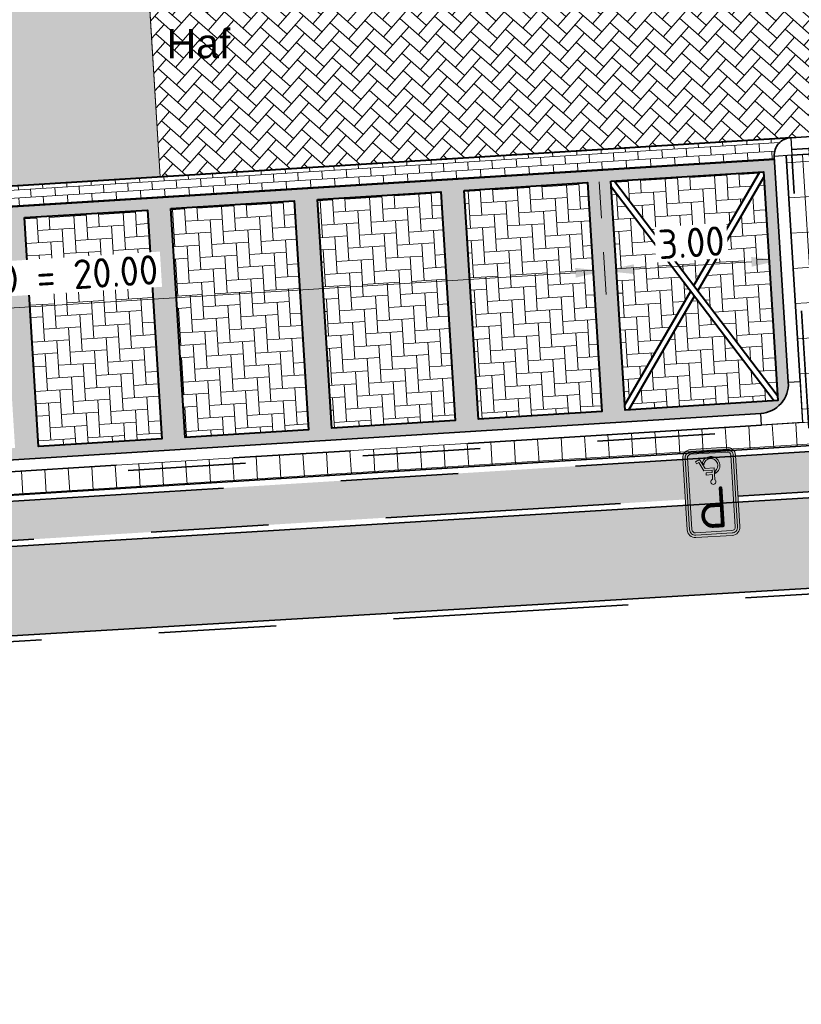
# Model space of a CAD drawing. Header units: metres. Extents: x 162305 to 163132, y 502542 to 502928.
# Tile 52 of 222: x 162614 to 162627, y 502633 to 502650. Entities that reach past the tile are written whole.
import ezdxf
from ezdxf.enums import TextEntityAlignment as Align

# ---------------------------------------------------------------- set-up
doc = ezdxf.new("R2010")
doc.units = ezdxf.units.M
for name, pattern in [('VH-OPSLUITBAND-SO', [10, 4, -2, 2, -2]), ('VH-TROTTOIRBAND-SO', [15, 5, -2, 2, -2, 2, -2]), ('ZZ-HIDDEN-SO', [4, 2, -2])]:
    doc.linetypes.add(name, pattern=pattern)
for name, color, linetype, lineweight in [('N-BH-VH-MATERIAALGRENS-G', 7, 'Continuous', 40), ('N-WE-GR-GRAS-A-200', 62, 'Continuous', 18), ('N-WE-VH-KANTOPSLUITING_BETONRUG-G', 7, 'ZZ-HIDDEN-SO', 35), ('N-WE-VH-KANTOPSLUITING_VOORKANTBAND-G', 50, 'Continuous', 35), ('N-WE-VH-OPENVERHARDING_BETONSTRAATSTEEN-A', 92, 'Continuous', 18), ('N-WE-VH-OPENVERHARDING_BETONSTRAATSTEEN-A-200', 92, 'Continuous', 18), ('N-WE-VH-OPENVERHARDING_TEGEL-A', 92, 'Continuous', 18), ('N-WE-VW-VERKEERSTEKEN_BORD_E-S-200', 7, 'Continuous', 25), ('NW-HOEKELEMENT PARKEERPLAATS', 2, 'Continuous', 30), ('X-XX-AL-LEGENDA-G', 7, 'Continuous', 0), ('X-XX-AL-M', 7, 'Continuous', 18)]:
    doc.layers.add(name, color=color, linetype=linetype, lineweight=lineweight)
for name, color, linetype, lineweight, true_color in [('N-BH-VH-VERHARDING_BETONSTRAATSTEEN-Matje', 253, 'Continuous', 13, 0x828282), ('N-BH-VH-VERHARDING_TEGEL-A', 253, 'Continuous', 13, 0x828282), ('N-BH-VH-VERHARDING_TEGEL-Grijs', 253, 'Continuous', 13, 0x828282), ('N-WE-VH-GOOT_BSS-G', 5, 'Continuous', 35, 0x0000ff), ('N-WE-VH-KANTOPSLUITING_OPSLUITBAND_100X200-G', 150, 'VH-OPSLUITBAND-SO', 35, 0x007fff), ('N-WE-VH-KANTOPSLUITING_TROTTOIRBAND_180X200-G', 6, 'VH-TROTTOIRBAND-SO', 35, 0xff00ff), ('N-WE-VH-VERHARDING_BETONSTRAATSTEEN_KF_KEPER_EDELGRIJS-A', 254, 'Continuous', 13, 0xbebebe)]:
    doc.layers.add(name, color=color, linetype=linetype, lineweight=lineweight, true_color=true_color)
doc.layers.add('X-XX-AL-HULPLIJN 01-G', color=1, linetype='Continuous', lineweight=18, true_color=0xff0000, plot=False)
doc.styles.add('NLCS-ISO-M200-T25', font='NLCS-ISO.ttf', dxfattribs={"height": 0.5})
doc.styles.add('NLCS-RVV-M200-T25', font='NLCS-RVV.ttf')
doc.styles.add('StyleArial', font='arial.ttf')
doc.dimstyles.new('NLCS-M200-T25-PIJL_L2_H2', dxfattribs={"dimscale": 0.2, "dimtxt": 2.5, "dimasz": 2.5, "dimexe": 2, "dimexo": 2, "dimgap": 0.7, "dimtad": 1, "dimzin": 0, "dimdsep": 46, "dimtxsty": 'NLCS-ISO-M200-T25', "dimcen": 0, "dimdle": 2, "dimclrd": 256, "dimclre": 256, "dimclrt": 256, "dimazin": 0, "dimtfac": 1, "dimtdec": 3, "dimtofl": 0, "dimtmove": 0, "dimatfit": 3, "dimfxl": 2, "dimfxlon": 1, "dimtfillclr": 256, "dimtolj": 1, "dimtzin": 0, "dimlwd": -1, "dimlwe": -1, "dimarcsym": 0})
pattern_1 = [(3.56715, (162577.56701, 502836.0389), (0.19652729, 0.222659), [0.63, -0.21]), (273.56715, (162577.54088, 502836.45809), (0.19652729, 0.222659), [0.63, -0.21])]
pattern_2 = [(48.598704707, (0, 0), (-0.018641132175, 0.29639923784), [0.63, -0.21]), (138.598704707, (0.13888, 0.15752), (-0.018641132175, 0.29639923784), [0.63, -0.21])]

# ---------------------------------------------------------------- blocks, each defined once
blk = doc.blocks.new('*D175')
at = {"layer": 'Defpoints', "color": 0, "transparency": 16777216}
for p in [(162626.863, 502645.854), (162623.862, 502645.765), (162623.89, 502645.325)]:
    blk.add_point(p, dxfattribs=at)
at = {"layer": 'X-XX-AL-M', "transparency": 16777216}
for p, q in [((162626.884, 502645.511), (162626.909, 502645.112)), ((162623.887, 502645.366), (162623.914, 502644.926)), ((162626.385, 502645.48), (162624.389, 502645.356))]:
    blk.add_line(p, q, dxfattribs=at)
for points in [[(162626.38, 502645.563), (162626.39, 502645.397), (162626.884, 502645.511)], [(162624.384, 502645.439), (162624.394, 502645.273), (162623.89, 502645.325)]]:
    blk.add_solid(points, dxfattribs=at)
at = {"layer": 'X-XX-AL-M', "transparency": 16777216, "insert": (162625.363, 502645.807), "char_height": 0.5, "attachment_point": 5, "rotation": 3.5531, "style": 'NLCS-ISO-M200-T25', "bg_fill": 3, "box_fill_scale": 1.1, "bg_fill_color": 256, "bg_fill_true_color": 13158600, "bg_fill_transparency": 0}
blk.add_mtext('\\A1;3.00', dxfattribs=at)
blk = doc.blocks.new('*D176')
at = {"layer": 'Defpoints', "color": 0, "transparency": 16777216}
for p in [(162623.845, 502646.046), (162603.906, 502644.443), (162603.928, 502644.086)]:
    blk.add_point(p, dxfattribs=at)
at = {"layer": 'X-XX-AL-M', "transparency": 16777216}
for p, q in [((162623.87, 502645.647), (162623.914, 502644.926)), ((162623.391, 502645.294), (162604.427, 502644.116)), ((162603.928, 502644.086), (162603.953, 502643.686))]:
    blk.add_line(p, q, dxfattribs=at)
for points in [[(162623.385, 502645.377), (162623.396, 502645.211), (162623.89, 502645.325)], [(162604.422, 502644.2), (162604.432, 502644.033), (162603.928, 502644.086)]]:
    blk.add_solid(points, dxfattribs=at)
at = {"layer": 'X-XX-AL-M', "transparency": 16777216, "insert": (162613.882, 502645.144), "char_height": 0.5, "attachment_point": 5, "rotation": 3.5531, "style": 'NLCS-ISO-M200-T25', "bg_fill": 3, "box_fill_scale": 1.1, "bg_fill_color": 256, "bg_fill_true_color": 13158600, "bg_fill_transparency": 0}
blk.add_mtext('\\A1;8 x 2,50 = 20.00', dxfattribs=at)
blk = doc.blocks.new('SVW-VERKEERSTEKEN_BORD_E06-SO')
at = {"true_color": 0x007dc8}
h = blk.add_hatch(color=152, dxfattribs=at)
h.dxf.hatch_style = 1
h.paths.add_polyline_path([(-2.25, 3.05), (-2.25, -3.05, 0.414214), (-1.55, -3.75), (0, -3.75), (0, -3.55), (-1.55, -3.55, -0.414214), (-2.05, -3.05), (-2.05, 3.05, -0.414214), (-1.55, 3.55), (0, 3.55), (0, 3.75), (-1.55, 3.75, 0.414214)])
at = {"true_color": 0xffffff}
h = blk.add_hatch(color=7, dxfattribs=at)
h.dxf.hatch_style = 1
h.paths.add_polyline_path([(-1.55, -3.35, -0.414214), (-1.85, -3.05), (-1.85, 3.05, -0.414214), (-1.55, 3.35), (0, 3.35), (0, 3.55), (-1.55, 3.55, 0.414214), (-2.05, 3.05), (-2.05, -3.05, 0.414214), (-1.55, -3.55), (0, -3.55), (0, -3.35)])
at = {"true_color": 0x007dc8}
h = blk.add_hatch(color=152, dxfattribs=at)
h.dxf.hatch_style = 1
h.paths.add_polyline_path([(-0.364, -1.064, -0.721619), (-0.21, -0.67), (0, 3.35), (-1.55, 3.35, 0.414214), (-1.85, 3.05), (-1.85, -3.05, 0.414214), (-1.55, -3.35), (1.55, -3.35, 0.198912), (1.762, -3.262), (0.831, -2.864), (0.619, -2.467), (0.554, -2.486), (0.611, -2.589, -0.300645), (-0.092, -3.056, -0.798147), (-0.429, -1.588), (-0.429, -1.693), (-0.364, -1.567)])
h = blk.add_hatch(color=152, dxfattribs=at)
h.dxf.hatch_style = 1
h.paths.add_polyline_path([(1.85, 3.05, 0.414214), (1.55, 3.35), (0, 3.35), (-0.21, -0.67, -0.875961), (-0.175, -1.111), (-0.175, -1.505), (0.347, -1.505), (0.347, -1.694), (-0.175, -1.694), (-0.175, -1.878), (0.518, -1.881), (0.914, -2.62), (1.106, -2.511), (1.194, -2.68), (0.831, -2.864), (1.762, -3.262, 0.198912), (1.85, -3.05)])
h = blk.add_hatch(color=152, dxfattribs=at)
h.dxf.hatch_style = 1
h.paths.add_polyline_path([(1.55, 3.75), (0, 3.75), (0, 3.55), (1.55, 3.55, -0.414214), (2.05, 3.05), (2.05, -3.05, -0.414214), (1.55, -3.55), (0, -3.55), (0, -3.75), (1.55, -3.75, 0.414214), (2.25, -3.05), (2.25, 3.05, 0.414214)])
at = {"true_color": 0xffffff}
h = blk.add_hatch(color=7, dxfattribs=at)
h.dxf.hatch_style = 1
h.paths.add_polyline_path([(0, -3.35), (0, -3.55), (1.55, -3.55, 0.414214), (2.05, -3.05), (2.05, 3.05, 0.414214), (1.55, 3.55), (0, 3.55), (0, 3.35), (1.55, 3.35, -0.414214), (1.85, 3.05), (1.85, -3.05, -0.414214), (1.55, -3.35)])
h = blk.add_hatch(color=7, dxfattribs=at)
h.dxf.hatch_style = 1
edge = h.paths.add_edge_path()
edge.add_line((1.194, -2.68), (0.831, -2.864))
edge.add_line((0.831, -2.864), (0.406, -2.07))
edge.add_line((0.406, -2.07), (-0.364, -2.07))
edge.add_line((-0.364, -2.07), (-0.364, -1.064))
edge.add_arc((-0.221, -0.893), 0.223, 89.94322, 230.27023, ccw=False)
edge.add_arc((-0.221, -0.893), 0.223, -77.85654, 89.94322, ccw=False)
edge.add_line((-0.175, -1.111), (-0.175, -1.505))
edge.add_line((-0.175, -1.505), (0.347, -1.505))
edge.add_line((0.347, -1.505), (0.347, -1.694))
edge.add_line((0.347, -1.694), (-0.175, -1.694))
edge.add_line((-0.175, -1.694), (-0.175, -1.878))
edge.add_line((-0.175, -1.878), (0.518, -1.881))
edge.add_line((0.518, -1.881), (0.914, -2.62))
edge.add_line((0.914, -2.62), (1.106, -2.511))
edge.add_line((1.106, -2.511), (1.194, -2.68))
h = blk.add_hatch(color=7, dxfattribs=at)
h.dxf.hatch_style = 1
edge = h.paths.add_edge_path()
edge.add_line((0.497, -2.384), (0.611, -2.589))
edge.add_arc((-0.093, -2.291), 0.765, 270.12559, 337.05818, ccw=False)
edge.add_arc((-0.093, -2.284), 0.772, 115.74551, 270.12559, ccw=False)
edge.add_line((-0.429, -1.588), (-0.429, -1.798))
edge.add_arc((-0.09, -2.29), 0.597, 124.58666, 269.81037)
edge.add_arc((-0.09, -2.294), 0.594, 269.81037, 351.22691)
at = {"true_color": 0x007dc8}
h = blk.add_hatch(color=152, dxfattribs=at)
h.dxf.hatch_style = 1
h.paths.add_polyline_path([(0.497, -2.384), (0.554, -2.486), (0.619, -2.467), (0.406, -2.07), (-0.364, -2.07), (-0.364, -1.567), (-0.429, -1.693), (-0.429, -1.798, 0.734732), (-0.092, -2.887, 0.370986)], flags=17)
at = {"color": 152, "lineweight": 0, "true_color": 0x007dc8}
blk.add_lwpolyline([(-1.55, -3.75), (1.55, -3.75, 0.414214), (2.25, -3.05), (2.25, 3.05, 0.414214), (1.55, 3.75), (-1.55, 3.75, 0.414214), (-2.25, 3.05), (-2.25, -3.05, 0.414214)], format="xyb", close=True, dxfattribs=at)
at = {"color": 7, "lineweight": 0, "true_color": 0xffffff}
for points in [[(-1.55, -3.55), (1.55, -3.55, 0.414214), (2.05, -3.05), (2.05, 3.05, 0.414214), (1.55, 3.55), (-1.55, 3.55, 0.414214), (-2.05, 3.05), (-2.05, -3.05, 0.414214)], [(-1.55, -3.35), (1.55, -3.35, 0.414214), (1.85, -3.05), (1.85, 3.05, 0.414214), (1.55, 3.35), (-1.55, 3.35, 0.414214), (-1.85, 3.05), (-1.85, -3.05, 0.414214)], [(1.194, -2.68), (0.831, -2.864), (0.406, -2.07), (-0.364, -2.07), (-0.364, -1.064, -0.702336), (-0.221, -0.67, -0.898823), (-0.175, -1.111), (-0.175, -1.505), (0.347, -1.505), (0.347, -1.694), (-0.175, -1.694), (-0.175, -1.878), (0.518, -1.881), (0.914, -2.62), (1.106, -2.511)], [(0.497, -2.384), (0.611, -2.589, -0.300645), (-0.092, -3.056, -0.798147), (-0.429, -1.588), (-0.429, -1.798, 0.734732), (-0.092, -2.887, 0.370986), (0.497, -2.384)]]:
    blk.add_lwpolyline(points, format="xyb", close=True, dxfattribs=at)
at = {"color": 7, "true_color": 0xffffff, "style": 'NLCS-RVV-M200-T25', "width": 0.9}
blk.add_text('P', height=3.5, dxfattribs=at).set_placement((-0.048, 1.267), align=Align.MIDDLE_CENTER)

msp = doc.modelspace()

# ---------------------------------------------------------------- hatches: boundary and pattern name
at = {"layer": 'N-WE-GR-GRAS-A-200'}
h = msp.add_hatch(dxfattribs=at)
h.set_pattern_fill('AGR-GRAS_02-SO', color=256, scale=0.2, style=0, pattern_type=2)
h.set_pattern_definition([(0, (0, 0), (2, 2), [0.5, -1.5]), (0, (1.1, 1.2), (2, 2), [0.5, -1.5]), (90, (0.2, 0.7), (-2, 2), [0.5, -1.5]), (90, (1, 1.4), (-2, 2), [0.5, -1.5]), (45, (0.4, 1.4), (0, 2), [0.5, -2.328427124]), (135, (1.1, 0), (-2, 0), [0.5, -2.328427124]), (26.5650512, (0.5, 0.6), (2, 8e-10), [0.5, -3.972135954]), (26.5650512, (1.4, 1.6), (2, 8e-10), [0.5, -3.972135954]), (63.43494882, (1.4, 0), (1e-10, 2), [0.5, -3.972135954]), (63.43494882, (0.5, 0.9), (1e-10, 2), [0.5, -3.972135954]), (63.43494882, (1.2, 0.4), (1e-10, 2), [0.5, -3.972135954]), (116.5650512, (0, 1.1), (-8e-10, 2), [0.5, -3.972135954]), (153.43494882, (0.4, 0.3), (-2, 1e-10), [0.5, -3.972135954])])
h.paths.add_polyline_path([(162421.517, 502819.726), (162435.034, 502820.576), (162435.169, 502820.432), (162435.343, 502820.275), (162435.553, 502820.121), (162435.897, 502819.944), (162436.228, 502819.841), (162436.649, 502819.789), (162442.014, 502820.095), (162442.181, 502820.21), (162442.325, 502817.953), (162445.008, 502818.123), (162446.244, 502817.251), (162443.192, 502817.061), (162443.511, 502811.925), (162442.505, 502811.858), (162442.17, 502817.226), (162424.634, 502816.13), (162424.643, 502815.982), (162424.967, 502810.771), (162422.081, 502810.59)])
edge = h.paths.add_edge_path(flags=16)
edge.add_ellipse((162362.043, 502852.57), major_axis=(-0.0024, 0.0374), ratio=0.999228, start_angle=0, end_angle=360, ccw=False)
edge = h.paths.add_edge_path(flags=16)
edge.add_ellipse((162362.585, 502843.074), major_axis=(-0.0024, 0.0374), ratio=0.999228, start_angle=0, end_angle=360, ccw=False)
edge = h.paths.add_edge_path(flags=16)
edge.add_ellipse((162361.375, 502862.47), major_axis=(-0.0024, 0.0374), ratio=0.999228, start_angle=0, end_angle=360, ccw=False)
h.paths.add_polyline_path([(162362.219, 502859.55), (162362.319, 502859.557), (162363.515, 502840.078), (162363.415, 502840.072), (162363.443, 502839.623), (162363.543, 502839.629), (162363.629, 502838.217), (162362.822, 502838.159), (162362.786, 502838.484), (162362.788, 502838.484), (162362.758, 502838.774), (162362.163, 502845.491), (162360.898, 502866.676), (162361.878, 502866.739), (162362.291, 502860.006), (162362.191, 502860)])
h.paths.add_polyline_path([(162370.36, 502859.13), (162370.182, 502861.923), (162370.463, 502861.92), (162370.486, 502861.402), (162370.779, 502861.415), (162370.814, 502860.896), (162371.337, 502860.935), (162371.387, 502859.961), (162371.777, 502859.979), (162371.78, 502859.223)])
edge = h.paths.add_edge_path(flags=16)
edge.add_ellipse((162389.544, 502924.307), major_axis=(-0.0024, 0.0375), ratio=0.999228, start_angle=0, end_angle=360, ccw=False)
edge = h.paths.add_edge_path(flags=16)
edge.add_ellipse((162379.964, 502923.711), major_axis=(-0.0024, 0.0375), ratio=0.999228, start_angle=0, end_angle=360, ccw=False)
h.paths.add_polyline_path([(162371.042, 502923.041), (162371.029, 502923.547), (162371.022, 502923.655), (162398.112, 502925.305), (162398.145, 502924.764)])
edge = h.paths.add_edge_path(flags=16)
edge.add_ellipse((162472.361, 502871.473), major_axis=(-0.0024, 0.0375), ratio=0.999228, start_angle=0, end_angle=360, ccw=False)
edge = h.paths.add_edge_path(flags=16)
edge.add_ellipse((162472.286, 502872.403), major_axis=(-0.0024, 0.0375), ratio=0.999228, start_angle=0, end_angle=360, ccw=False)
edge = h.paths.add_edge_path(flags=16)
edge.add_ellipse((162481.311, 502872.974), major_axis=(-0.0024, 0.0375), ratio=0.999228, start_angle=0, end_angle=360, ccw=False)
edge = h.paths.add_edge_path(flags=16)
edge.add_ellipse((162481.4, 502872.078), major_axis=(-0.0024, 0.0375), ratio=0.999228, start_angle=0, end_angle=360, ccw=False)
edge = h.paths.add_edge_path(flags=16)
edge.add_ellipse((162491.481, 502873.637), major_axis=(-0.0024, 0.0375), ratio=0.999228, start_angle=0, end_angle=360, ccw=False)
edge = h.paths.add_edge_path()
edge.add_line((162491.614, 502871.718), (162490.496, 502871.657))
edge.add_line((162490.496, 502871.657), (162490.491, 502871.77))
edge.add_line((162490.491, 502871.77), (162478.157, 502870.992))
edge.add_line((162478.157, 502870.992), (162470.974, 502870.605))
edge.add_line((162470.974, 502870.605), (162470.856, 502872.5))
edge.add_line((162470.856, 502872.5), (162485.627, 502873.415))
edge.add_line((162485.627, 502873.415), (162493.227, 502873.874))
edge.add_line((162493.227, 502873.874), (162492.846, 502880.392))
edge.add_line((162492.846, 502880.392), (162493.987, 502880.465))
edge.add_line((162493.987, 502880.465), (162494.519, 502871.874))
edge.add_line((162494.519, 502871.874), (162491.646, 502871.719))
edge.add_ellipse((162491.628, 502871.752), major_axis=(-0.0024, 0.0375), ratio=0.999228, start_angle=204.2611, end_angle=514.6215)
h.paths.add_polyline_path([(162503.076, 502855.443), (162503.175, 502855.449), (162503.182, 502855.349), (162507.723, 502855.63), (162508.325, 502845.898), (162508.826, 502845.929), (162509.922, 502845.996), (162508.48, 502869.305), (162502.561, 502868.939), (162502.362, 502868.295), (162502.373, 502866.891)])
h.paths.add_polyline_path([(162538.734, 502870.453), (162538.737, 502870.459), (162538.743, 502870.478), (162538.747, 502870.497), (162538.75, 502870.516), (162538.751, 502870.535), (162538.75, 502870.553), (162538.747, 502870.572), (162538.743, 502870.591), (162538.737, 502870.611), (162538.729, 502870.629), (162538.722, 502870.641), (162538.703, 502870.938), (162537.951, 502870.89), (162537.968, 502870.619), (162537.965, 502870.611), (162537.958, 502870.591), (162537.954, 502870.572), (162537.952, 502870.553), (162537.951, 502870.535), (162537.952, 502870.516), (162537.954, 502870.497), (162537.958, 502870.478), (162537.965, 502870.459), (162537.973, 502870.44), (162537.98, 502870.426), (162537.999, 502870.138), (162538.751, 502870.186)], flags=16)
edge = h.paths.add_edge_path(flags=16)
edge.add_ellipse((162531.906, 502869.982), major_axis=(-0.25, 0), ratio=1, start_angle=-146.5113, end_angle=206.759, ccw=False)
edge.add_line((162532.115, 502870.12), (162532.13, 502870.095))
edge = h.paths.add_edge_path(flags=16)
edge.add_ellipse((162511.919, 502869.277), major_axis=(-0.0024, 0.0375), ratio=0.999228, start_angle=0, end_angle=360, ccw=False)
edge = h.paths.add_edge_path(flags=16)
edge.add_ellipse((162522.497, 502868.462), major_axis=(-0.0024, 0.0375), ratio=0.999228, start_angle=0, end_angle=360, ccw=False)
edge = h.paths.add_edge_path(flags=16)
edge.add_ellipse((162522.447, 502869.89), major_axis=(-0.0024, 0.0375), ratio=0.999228, start_angle=0, end_angle=360, ccw=False)
edge = h.paths.add_edge_path(flags=16)
edge.add_ellipse((162532.379, 502869.057), major_axis=(-0.0024, 0.0375), ratio=0.999228, start_angle=0, end_angle=360, ccw=False)
edge = h.paths.add_edge_path()
edge.add_line((162511.902, 502867.747), (162510.21, 502867.645))
edge.add_line((162510.21, 502867.645), (162510.109, 502869.306))
edge.add_line((162510.109, 502869.306), (162538.74, 502871.078))
edge.add_line((162538.74, 502871.078), (162538.844, 502869.377))
edge.add_line((162538.844, 502869.377), (162511.943, 502867.75))
edge.add_ellipse((162511.92, 502867.78), major_axis=(-0.0024, 0.0375), ratio=0.999228, start_angle=212.8954, end_angle=506.7392)
edge = h.paths.add_edge_path(flags=16)
edge.add_ellipse((162554.017, 502704.407), major_axis=(-0.25, 0), ratio=1, start_angle=-19.7806, end_angle=333.4897, ccw=False)
edge.add_line((162553.781, 502704.492), (162553.793, 502704.519))
edge = h.paths.add_edge_path()
edge.add_ellipse((162551.443, 502714.761), major_axis=(-0.579, 0), ratio=1, start_angle=88.3276, end_angle=98.4248)
edge.add_line((162551.528, 502714.188), (162556.303, 502714.513))
edge.add_line((162556.303, 502714.513), (162556.577, 502710.125))
edge.add_line((162556.577, 502710.125), (162556.776, 502710.137))
edge.add_line((162556.776, 502710.137), (162556.846, 502709.236))
edge.add_line((162556.846, 502709.236), (162552.732, 502708.974))
edge.add_line((162552.732, 502708.974), (162552.986, 502704.982))
edge.add_line((162552.986, 502704.982), (162557.154, 502705.248))
edge.add_line((162557.154, 502705.248), (162557.171, 502705.029))
edge.add_line((162557.171, 502705.029), (162577.095, 502706.273))
edge.add_line((162577.095, 502706.273), (162577.219, 502706.826))
edge.add_line((162577.219, 502706.826), (162577.305, 502705.378))
edge.add_line((162577.305, 502705.378), (162549.792, 502703.693))
edge.add_line((162549.792, 502703.693), (162549.16, 502713.814))
edge.add_line((162549.16, 502713.814), (162549.362, 502713.826))
edge.add_line((162549.362, 502713.826), (162549.356, 502713.926))
edge.add_line((162549.356, 502713.926), (162550.264, 502713.982))
edge.add_ellipse((162550.22, 502714.681), major_axis=(-0.7, 0), ratio=1, start_angle=93.5531, end_angle=128.9932)
edge.add_line((162550.661, 502714.137), (162551.426, 502714.182))
edge = h.paths.add_edge_path(flags=16)
edge.add_ellipse((162508.182, 502708.963), major_axis=(-0.0024, 0.0375), ratio=0.999228, start_angle=0, end_angle=360, ccw=False)
edge = h.paths.add_edge_path(flags=16)
edge.add_ellipse((162498.418, 502708.139), major_axis=(-0.0024, 0.0375), ratio=0.999228, start_angle=0, end_angle=360, ccw=False)
edge = h.paths.add_edge_path(flags=16)
edge.add_ellipse((162487.929, 502707.676), major_axis=(-0.0024, 0.0375), ratio=0.999228, start_angle=0, end_angle=360, ccw=False)
edge = h.paths.add_edge_path(flags=16)
edge.add_ellipse((162478.214, 502707.105), major_axis=(-0.0024, 0.0375), ratio=0.999228, start_angle=0, end_angle=360, ccw=False)
h.paths.add_polyline_path([(162476.685, 502707.087), (162505.879, 502708.912), (162539.79, 502710.978), (162539.851, 502709.987), (162476.746, 502706.099)])
edge = h.paths.add_edge_path(flags=16)
edge.add_ellipse((162395.834, 502721.362), major_axis=(-0.0024, 0.0374), ratio=0.999228, start_angle=0, end_angle=360, ccw=False)
edge = h.paths.add_edge_path(flags=16)
edge.add_ellipse((162396.47, 502711.185), major_axis=(-0.0024, 0.0374), ratio=0.999228, start_angle=0, end_angle=360, ccw=False)
edge = h.paths.add_edge_path()
edge.add_line((162395.383, 502731.715), (162396.765, 502708.907))
edge.add_line((162396.765, 502708.907), (162397.036, 502704.3))
edge.add_line((162397.036, 502704.3), (162396.295, 502704.256))
edge.add_line((162396.295, 502704.256), (162395.798, 502704.697))
edge.add_line((162395.798, 502704.697), (162394.018, 502733.935))
edge.add_line((162394.018, 502733.935), (162394.9, 502734.934))
edge.add_line((162394.9, 502734.934), (162395.187, 502734.952))
edge.add_line((162395.187, 502734.952), (162395.379, 502731.782))
edge.add_ellipse((162395.364, 502731.747), major_axis=(-0.0024, 0.0374), ratio=0.999228, start_angle=333.5251, end_angle=566.1217)
edge = h.paths.add_edge_path(flags=16)
edge.add_ellipse((162599.331, 502707.364), major_axis=(-0.0024, 0.0375), ratio=0.999228, start_angle=0, end_angle=360, ccw=False)
edge = h.paths.add_edge_path(flags=16)
edge.add_ellipse((162589.565, 502706.823), major_axis=(-0.0024, 0.0375), ratio=0.999228, start_angle=0, end_angle=360, ccw=False)
edge = h.paths.add_edge_path()
edge.add_ellipse((162583.961, 502706.24), major_axis=(-0.25, 0), ratio=1, start_angle=93.4892, end_angle=273.4892)
edge.add_line((162583.945, 502706.489), (162583.943, 502706.535))
edge.add_line((162583.943, 502706.535), (162608.977, 502708.062))
edge.add_line((162608.977, 502708.062), (162609.022, 502707.322))
edge.add_line((162609.022, 502707.322), (162583.988, 502705.788))
edge.add_line((162583.988, 502705.788), (162583.976, 502705.99))
edge = h.paths.add_edge_path(flags=16)
edge.add_ellipse((162616.144, 502666.519), major_axis=(-0.0024, 0.0374), ratio=0.999228, start_angle=0, end_angle=360, ccw=False)
edge = h.paths.add_edge_path(flags=16)
edge.add_ellipse((162615.418, 502676.401), major_axis=(-0.0024, 0.0374), ratio=0.999228, start_angle=0, end_angle=360, ccw=False)
edge = h.paths.add_edge_path()
edge.add_ellipse((162615.429, 502664.807), major_axis=(-0.25, 0), ratio=1, start_angle=33.4892, end_angle=333.4892)
edge.add_line((162615.205, 502664.919), (162615.153, 502664.945))
edge.add_line((162615.153, 502664.945), (162613.958, 502684.042))
edge.add_line((162613.958, 502684.042), (162615.141, 502684.116))
edge.add_line((162615.141, 502684.116), (162615.159, 502683.799))
edge.add_line((162615.159, 502683.799), (162616.307, 502665.548))
edge.add_line((162616.307, 502665.548), (162616.303, 502665.534))
edge.add_line((162616.303, 502665.534), (162616.301, 502665.515))
edge.add_line((162616.301, 502665.515), (162616.3, 502665.496))
edge.add_line((162616.3, 502665.496), (162616.301, 502665.477))
edge.add_line((162616.301, 502665.477), (162616.303, 502665.458))
edge.add_line((162616.303, 502665.458), (162616.308, 502665.439))
edge.add_line((162616.308, 502665.439), (162616.314, 502665.42))
edge.add_line((162616.314, 502665.42), (162616.315, 502665.418))
edge.add_line((162616.315, 502665.418), (162616.722, 502658.942))
edge.add_line((162616.722, 502658.942), (162615.533, 502658.854))
edge.add_line((162615.533, 502658.854), (162615.172, 502664.637))
edge.add_line((162615.172, 502664.637), (162615.22, 502664.669))
h.paths.add_polyline_path([(162613.807, 502655.383), (162613.598, 502658.712), (162613.638, 502658.715), (162613.934, 502653.992), (162582.144, 502652.018), (162582.063, 502653.317)])
h.paths.add_polyline_path([(162630.424, 502647.556), (162630.699, 502642.626), (162628.4, 502642.494), (162627.777, 502642.458), (162627.786, 502642.278), (162603.433, 502640.765), (162603.114, 502645.897), (162602.077, 502645.841), (162602.105, 502645.392), (162602.141, 502645.394), (162602.467, 502640.049), (162633.855, 502641.963), (162634.145, 502641.982), (162633.881, 502644.367), (162633.717, 502645), (162633.378, 502645.727), (162632.876, 502646.364), (162632.286, 502646.854), (162631.624, 502647.211)])
edge = h.paths.add_edge_path(flags=16)
edge.add_ellipse((162567.845, 502652.2), major_axis=(-0.0024, 0.0375), ratio=0.999228, start_angle=0, end_angle=360, ccw=False)
edge = h.paths.add_edge_path()
edge.add_line((162548.046, 502650.768), (162548.03, 502651.015))
edge.add_line((162548.03, 502651.015), (162549.486, 502651.109))
edge.add_line((162549.486, 502651.109), (162549.486, 502650.517))
edge.add_line((162549.486, 502650.517), (162550.286, 502650.517))
edge.add_line((162550.286, 502650.517), (162550.286, 502651.16))
edge.add_line((162550.286, 502651.16), (162558.56, 502651.693))
edge.add_ellipse((162558.587, 502651.719), major_axis=(-0.0024, 0.0375), ratio=0.999228, start_angle=129.7834, end_angle=230.2968)
edge.add_line((162558.617, 502651.697), (162573.877, 502652.68))
edge.add_line((162573.877, 502652.68), (162573.944, 502651.609))
edge.add_line((162573.944, 502651.609), (162548.093, 502650.004))
edge.add_line((162548.093, 502650.004), (162548.05, 502650.705))
edge.add_ellipse((162548.028, 502650.735), major_axis=(-0.0024, 0.0375), ratio=0.999228, start_angle=211.6727, end_angle=328.1784)
edge = h.paths.add_edge_path(flags=16)
edge.add_ellipse((162430.665, 502659.865), major_axis=(-0.0024, 0.0375), ratio=0.999228, start_angle=0, end_angle=360, ccw=False)
edge = h.paths.add_edge_path(flags=16)
edge.add_ellipse((162420.419, 502659.642), major_axis=(-0.0024, 0.0375), ratio=0.999228, start_angle=0, end_angle=360, ccw=False)
edge = h.paths.add_edge_path(flags=16)
edge.add_ellipse((162411.256, 502659.155), major_axis=(-0.0024, 0.0375), ratio=0.999228, start_angle=0, end_angle=360, ccw=False)
h.paths.add_polyline_path([(162435.507, 502661.043), (162435.323, 502659.857), (162409.633, 502658.262), (162409.562, 502659.421), (162417.311, 502659.909), (162417.311, 502659.564), (162418.111, 502659.564), (162418.111, 502659.962)])
edge = h.paths.add_edge_path()
edge.add_arc((162406.536, 502665.135), 0.25, 314.1361, 386.759)
edge.add_line((162406.759, 502665.248), (162406.744, 502665.273))
edge.add_arc((162406.536, 502665.135), 0.25, 33.4892, 53.1521)
edge.add_line((162406.686, 502665.335), (162405.617, 502682.119))
edge.add_line((162405.617, 502682.119), (162404.587, 502699.361))
edge.add_line((162404.587, 502699.361), (162405.114, 502699.394))
edge.add_line((162405.114, 502699.394), (162407.566, 502659.298))
edge.add_line((162407.566, 502659.298), (162407.073, 502659.267))
edge.add_line((162407.073, 502659.267), (162407.068, 502659.343))
edge.add_line((162407.068, 502659.343), (162407.062, 502659.43))
edge.add_line((162407.062, 502659.43), (162406.71, 502664.956))
h.paths.add_polyline_path([(162384.175, 502626.989), (162385.046, 502626.592), (162372.825, 502599.014), (162371.335, 502595.495), (162370.722, 502593.495), (162370.394, 502591.743), (162370.27, 502590.819), (162370.22, 502589.04), (162370.38, 502587.03), (162370.565, 502585.909), (162371.415, 502583.295), (162372.193, 502581.707), (162370.908, 502584.33), (162369.966, 502586.806), (162369.747, 502588.04), (162369.616, 502589.543), (162369.609, 502591.028), (162369.765, 502592.585), (162370.157, 502594.429), (162370.745, 502596.215), (162373.739, 502603.155), (162382.073, 502622.389), (162383.982, 502627.016)])
h.paths.add_polyline_path([(162633.546, 502600.513), (162633.828, 502595.971), (162634.923, 502596.039), (162635.361, 502596.088), (162635.807, 502596.254), (162636.127, 502596.481), (162636.395, 502596.782), (162636.609, 502597.185), (162636.68, 502597.521), (162636.692, 502597.852), (162636.458, 502601.632), (162636.458, 502601.69), (162604.902, 502599.753), (162604.852, 502599.75), (162605.149, 502595.651), (162605.325, 502595.091), (162605.529, 502594.771), (162606.031, 502594.327), (162606.489, 502594.101), (162606.98, 502594.014), (162607.398, 502594.03), (162607.379, 502594.329), (162607.479, 502594.335), (162607.197, 502598.877)])
at = {"layer": 'N-WE-VH-OPENVERHARDING_BETONSTRAATSTEEN-A', "true_color": 0x333333}
h = msp.add_hatch(dxfattribs=at)
h.set_pattern_fill('AVH-BSS_DIKFORMAAT_HALFST', color=250, scale=2, angle=93.5531, pattern_type=2)
h.set_pattern_definition([(93.553090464, (0, 0), (-0.2322590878, 0.40037571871), [0.138, -0.138]), (183.553090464, (0, 0), (0.008552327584, -0.137734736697), [])])
h.paths.add_polyline_path([(162603.501, 502646.13, -0.414214), (162603.819, 502645.849), (162603.822, 502645.799), (162626.778, 502647.225), (162626.774, 502647.274, -0.414214), (162627.055, 502647.592)])
h = msp.add_hatch(dxfattribs=at)
h.set_pattern_fill('AVH-BSS_DIKFORMAAT_HALFST', color=250, scale=2, angle=273.5529, pattern_type=2)
h.set_pattern_definition([(273.552878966, (0, 0), (0.23225760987, -0.40037657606), [0.138, -0.138]), (3.552878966, (0, 0), (-0.00855181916, 0.137734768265), [])])
h.paths.add_polyline_path([(162603.822, 502645.799), (162604.057, 502642.006, 0.414214), (162604.587, 502641.538), (162626.545, 502642.902, 0.414214), (162627.013, 502643.432), (162626.778, 502647.219)])
h.paths.add_polyline_path([(162623.838, 502642.934), (162621.742, 502642.804), (162621.5, 502646.696), (162623.596, 502646.827)], flags=16)
h.paths.add_polyline_path([(162623.995, 502646.851), (162626.59, 502647.013), (162626.832, 502643.12), (162624.237, 502642.959)], flags=16)
h.paths.add_polyline_path([(162624.001, 502646.761), (162625.354, 502644.982), (162626.772, 502643.116), (162624.297, 502642.963), (162625.419, 502644.896), (162625.354, 502644.982), (162624.231, 502643.049)], flags=0)
h.paths.add_polyline_path([(162624.055, 502646.855), (162626.53, 502647.009), (162625.408, 502645.076), (162625.474, 502644.989), (162626.596, 502646.923), (162626.826, 502643.21)], flags=0)
h.paths.add_polyline_path([(162621.343, 502642.779), (162619.247, 502642.649), (162619.005, 502646.542), (162621.101, 502646.672)], flags=16)
h.paths.add_polyline_path([(162618.847, 502642.624), (162616.751, 502642.494), (162616.51, 502646.387), (162618.606, 502646.517)], flags=16)
h.paths.add_polyline_path([(162616.352, 502642.469), (162614.256, 502642.339), (162614.015, 502646.232), (162616.11, 502646.362)], flags=16)
h.paths.add_polyline_path([(162613.857, 502642.314), (162611.761, 502642.184), (162611.519, 502646.077), (162613.615, 502646.207)], flags=16)
h.paths.add_polyline_path([(162611.362, 502642.159), (162609.266, 502642.029), (162609.024, 502645.922), (162611.12, 502646.052)], flags=16)
h.paths.add_polyline_path([(162608.867, 502642.005), (162606.771, 502641.874), (162606.529, 502645.767), (162608.625, 502645.897)], flags=16)
h.paths.add_polyline_path([(162606.371, 502641.85), (162604.275, 502641.719), (162604.034, 502645.612), (162606.13, 502645.742)], flags=16)
at = {"layer": 'N-WE-VH-OPENVERHARDING_BETONSTRAATSTEEN-A', "true_color": 0xffffff}
h = msp.add_hatch(dxfattribs=at)
h.set_pattern_fill('AVH-BSS_KEIFORMAAT_ELLEBOOG', scale=2, angle=3.5672, pattern_type=2)
h.set_pattern_definition(pattern_1)
h.paths.add_polyline_path([(162626.53, 502647.009), (162624.055, 502646.855), (162625.408, 502645.076)])
h.paths.add_polyline_path([(162624.001, 502646.761), (162624.231, 502643.049), (162625.354, 502644.982)])
h.paths.add_polyline_path([(162626.596, 502646.923), (162625.474, 502644.989), (162626.826, 502643.21)])
h.paths.add_polyline_path([(162625.419, 502644.896), (162624.297, 502642.963), (162626.772, 502643.116)])
h = msp.add_hatch(dxfattribs=at)
h.set_pattern_fill('AVH-BSS_KEIFORMAAT_ELLEBOOG', scale=2, angle=3.5672, pattern_type=2)
h.set_pattern_definition(pattern_1)
h.paths.add_polyline_path([(162619.005, 502646.542), (162621.101, 502646.672), (162621.343, 502642.779), (162619.247, 502642.649)])
h = msp.add_hatch(dxfattribs=at)
h.set_pattern_fill('AVH-BSS_KEIFORMAAT_ELLEBOOG', scale=2, angle=3.5672, pattern_type=2)
h.set_pattern_definition(pattern_1)
h.paths.add_polyline_path([(162621.5, 502646.696), (162623.596, 502646.827), (162623.838, 502642.934), (162621.742, 502642.804)])
h = msp.add_hatch(dxfattribs=at)
h.set_pattern_fill('AVH-BSS_KEIFORMAAT_ELLEBOOG', scale=2, angle=3.5672, pattern_type=2)
h.set_pattern_definition(pattern_1)
h.paths.add_polyline_path([(162616.51, 502646.387), (162618.606, 502646.517), (162618.847, 502642.624), (162616.751, 502642.494)])
h = msp.add_hatch(dxfattribs=at)
h.set_pattern_fill('AVH-BSS_KEIFORMAAT_ELLEBOOG', scale=2, angle=3.5672, pattern_type=2)
h.set_pattern_definition(pattern_1)
h.paths.add_polyline_path([(162614.015, 502646.232), (162616.11, 502646.362), (162616.352, 502642.469), (162614.256, 502642.339)])
at = {"layer": 'N-WE-VH-OPENVERHARDING_BETONSTRAATSTEEN-A-200', "true_color": 0x333333}
h = msp.add_hatch(dxfattribs=at)
h.set_pattern_fill('AVH-BSS_KEIFORMAAT_KEPER-SO', color=250, scale=0.2, angle=3.5987, pattern_type=2)
h.set_pattern_definition(pattern_2)
edge = h.paths.add_edge_path()
edge.add_arc((162615.614, 502658.404), 6, 273.5531, 363.5987)
edge.add_line((162621.602, 502658.781), (162627.091, 502659.126))
edge.add_line((162627.091, 502659.126), (162627.531, 502652.138))
edge.add_line((162627.531, 502652.138), (162627.806, 502647.639))
edge.add_line((162627.806, 502647.639), (162616.327, 502646.926))
edge.add_line((162616.327, 502646.926), (162615.986, 502652.416))
h = msp.add_hatch(dxfattribs=at)
h.set_pattern_fill('AVH-BSS_KEIFORMAAT_KEPER-SO', color=250, scale=0.2, angle=3.5987, pattern_type=2)
h.set_pattern_definition(pattern_2)
h.paths.add_polyline_path([(162615.986, 502652.416), (162616.327, 502646.926), (162603.501, 502646.13), (162594.08, 502645.545), (162581.927, 502644.79), (162569.818, 502644.038), (162569.477, 502649.528), (162573.946, 502649.805), (162582.43, 502650.332)])
at = {"layer": 'N-WE-VH-OPENVERHARDING_TEGEL-A', "true_color": 0x333333}
h = msp.add_hatch(dxfattribs=at)
h.set_pattern_fill('AVH-TEGEL_400X600_BLOK', color=250, angle=183.5974, pattern_type=2)
h.set_pattern_definition([(183.59736166, (0, 0), (0.0376467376, -0.59881777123), []), (273.597361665, (0, 0), (0.3992118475, 0.02509782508), [])])
h.paths.add_polyline_path([(162627.655, 502642.77), (162627.256, 502642.746), (162626.974, 502647.287), (162627.373, 502647.312)])
h.paths.add_polyline_path([(162627.68, 502642.371), (162603.527, 502640.871), (162603.502, 502641.271), (162627.655, 502642.77)])
h.paths.add_polyline_path([(162603.214, 502645.912), (162603.513, 502645.93), (162603.519, 502645.83), (162603.619, 502645.837), (162603.901, 502641.295), (162603.502, 502641.271)])
h.paths.add_polyline_path([(162592.526, 502645.148), (162592.519, 502645.248), (162592.819, 502645.266), (162593.107, 502640.625), (162592.708, 502640.6), (162592.426, 502645.142)])
h.paths.add_polyline_path([(162581.64, 502644.572), (162581.94, 502644.591), (162581.946, 502644.491), (162582.046, 502644.497), (162582.328, 502639.956), (162581.929, 502639.931)])
h.paths.add_polyline_path([(162543.359, 502637.536), (162542.96, 502637.511), (162542.678, 502642.053), (162542.778, 502642.058), (162543.077, 502642.077)])
h.paths.add_polyline_path([(162534.394, 502641.538), (162534.793, 502641.563), (162535.075, 502637.022), (162534.676, 502636.997)])
h = msp.add_hatch(dxfattribs=at)
h.set_pattern_fill('AVH-TEGEL_300X300_HALFST', color=250, angle=3.0361, pattern_type=2)
h.set_pattern_definition([(3.03605687, (0, 0), (0.29163426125, 0.165678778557), [0.3, -0.3]), (93.03605687, (0, 0), (-0.29957892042, -0.01588931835), [])])
h.paths.add_polyline_path([(162634.272, 502641.888), (162634.367, 502640.346), (162602.465, 502638.445), (162602.374, 502639.943)])

# ---------------------------------------------------------------- linework, layer by layer
at = {"layer": 'N-BH-VH-MATERIAALGRENS-G'}
for p, q in [((162627.055, 502647.592), (162603.501, 502646.13)), ((162626.778, 502647.225), (162603.822, 502645.799)), ((162625.408, 502645.076), (162626.53, 502647.009)), ((162624.055, 502646.855), (162626.826, 502643.21)), ((162625.474, 502644.989), (162626.596, 502646.923)), ((162624.001, 502646.761), (162626.772, 502643.116)), ((162624.231, 502643.049), (162625.354, 502644.982)), ((162624.297, 502642.963), (162625.419, 502644.896))]:
    msp.add_line(p, q, dxfattribs=at)
at = {"layer": 'N-BH-VH-MATERIAALGRENS-G', "flags": 128}
for points in [[(162623.995, 502646.851), (162626.59, 502647.013), (162626.832, 502643.12), (162624.237, 502642.959), (162623.995, 502646.851)], [(162619.005, 502646.542), (162621.101, 502646.672), (162621.343, 502642.779), (162619.247, 502642.649), (162619.005, 502646.542)], [(162621.5, 502646.696), (162623.596, 502646.827), (162623.838, 502642.934), (162621.742, 502642.804), (162621.5, 502646.696)], [(162616.51, 502646.387), (162618.606, 502646.517), (162618.847, 502642.624), (162616.751, 502642.494), (162616.51, 502646.387)], [(162614.015, 502646.232), (162616.11, 502646.362), (162616.352, 502642.469), (162614.256, 502642.339), (162614.015, 502646.232)]]:
    msp.add_lwpolyline(points, dxfattribs=at)
at = {"layer": 'N-BH-VH-VERHARDING_BETONSTRAATSTEEN-Matje', "flags": 128}
for points in [[(162624.055, 502646.855), (162626.53, 502647.009), (162625.408, 502645.076), (162624.055, 502646.855)], [(162626.826, 502643.21), (162625.474, 502644.989), (162626.596, 502646.923), (162626.826, 502643.21)], [(162619.005, 502646.542), (162621.101, 502646.672), (162621.343, 502642.779), (162619.247, 502642.649), (162619.005, 502646.542)], [(162621.5, 502646.696), (162623.596, 502646.827), (162623.838, 502642.934), (162621.742, 502642.804), (162621.5, 502646.696)], [(162624.001, 502646.761), (162625.354, 502644.982), (162624.231, 502643.049), (162624.001, 502646.761)], [(162616.51, 502646.387), (162618.606, 502646.517), (162618.847, 502642.624), (162616.751, 502642.494), (162616.51, 502646.387)], [(162614.015, 502646.232), (162616.11, 502646.362), (162616.352, 502642.469), (162614.256, 502642.339), (162614.015, 502646.232)], [(162626.772, 502643.116), (162624.297, 502642.963), (162625.419, 502644.896), (162626.772, 502643.116)]]:
    msp.add_lwpolyline(points, dxfattribs=at)
at = {"layer": 'N-BH-VH-VERHARDING_TEGEL-A', "flags": 128}
for points in [[(162627.655, 502642.77), (162627.256, 502642.746), (162626.974, 502647.287), (162627.373, 502647.312), (162627.655, 502642.77)], [(162627.68, 502642.371), (162603.527, 502640.871), (162603.502, 502641.271), (162627.655, 502642.77), (162627.68, 502642.371)]]:
    msp.add_lwpolyline(points, dxfattribs=at)
at = {"layer": 'N-BH-VH-VERHARDING_TEGEL-Grijs', "flags": 128}
msp.add_lwpolyline([(162634.272, 502641.888), (162634.367, 502640.346), (162602.465, 502638.445), (162602.374, 502639.943), (162634.272, 502641.888)], dxfattribs=at)
at = {"layer": 'N-WE-VH-GOOT_BSS-G'}
msp.add_line((162603.822, 502645.799), (162626.777, 502647.219), dxfattribs=at)
at = {"layer": 'N-WE-VH-KANTOPSLUITING_BETONRUG-G'}
msp.add_lwpolyline([(162603.519, 502645.83), (162603.807, 502641.189), (162627.362, 502642.652), (162627.074, 502647.293), (162629.993, 502647.474)], dxfattribs=at)
at = {"layer": 'N-WE-VH-KANTOPSLUITING_OPSLUITBAND_100X200-G'}
for points in [[(162603.114, 502645.906), (162603.433, 502640.765), (162627.786, 502642.278), (162627.467, 502647.418)], [(162634.141, 502641.98), (162602.467, 502640.049), (162602.141, 502645.394)], [(162634.273, 502640.24), (162602.571, 502638.351), (162604.934, 502600.205)]]:
    msp.add_lwpolyline(points, dxfattribs=at)
at = {"layer": 'N-WE-VH-KANTOPSLUITING_TROTTOIRBAND_180X200-G'}
for p, q in [((162627.213, 502643.444), (162626.974, 502647.287)), ((162626.557, 502642.702), (162604.6, 502641.339))]:
    msp.add_line(p, q, dxfattribs=at)
msp.add_lwpolyline([(162627.068, 502647.393), (162629.987, 502647.574, -0.414303), (162634.015, 502644.016), (162634.147, 502641.881)], format="xyb", dxfattribs=at)
at = {"layer": 'N-WE-VH-KANTOPSLUITING_VOORKANTBAND-G'}
msp.add_lwpolyline([(162602.065, 502646.041), (162603.501, 502646.13, -0.414214), (162603.819, 502645.849), (162604.057, 502642.006, 0.414214), (162604.587, 502641.538), (162626.545, 502642.902, 0.414214), (162627.013, 502643.432), (162626.774, 502647.274, -0.414214), (162627.055, 502647.592), (162629.974, 502647.774, -0.414303), (162634.215, 502644.028), (162634.347, 502641.893), (162628.533, 502641.538)], format="xyb", dxfattribs=at)
for points in [[(162603.214, 502645.912), (162603.527, 502640.871), (162627.68, 502642.371), (162627.367, 502647.411)], [(162628.933, 502641.563), (162602.374, 502639.943), (162602.042, 502645.388)], [(162636.73, 502602.099), (162634.367, 502640.346), (162602.465, 502638.445), (162604.822, 502600.399)]]:
    msp.add_lwpolyline(points, dxfattribs=at)
at = {"layer": 'N-WE-VH-VERHARDING_BETONSTRAATSTEEN_KF_KEPER_EDELGRIJS-A'}
msp.add_line((162616.327, 502646.926), (162615.986, 502652.416), dxfattribs=at)
at = {"layer": 'NW-HOEKELEMENT PARKEERPLAATS', "flags": 128}
for points in [[(162627.055, 502647.592), (162627.074, 502647.293), (162626.774, 502647.274)], [(162627.013, 502643.432), (162627.213, 502643.444), (162627.256, 502642.746), (162626.557, 502642.702), (162626.545, 502642.902)]]:
    msp.add_lwpolyline(points, dxfattribs=at)
at = {"layer": 'X-XX-AL-HULPLIJN 01-G', "flags": 128}
msp.add_lwpolyline([(162615.986, 502652.416, 0.414447), (162621.602, 502658.781), (162627.091, 502659.126), (162627.531, 502652.138), (162627.806, 502647.639), (162616.327, 502646.926)], format="xyb", close=True, dxfattribs=at)
msp.add_lwpolyline([(162615.986, 502652.416), (162616.327, 502646.926), (162603.501, 502646.13), (162594.08, 502645.545), (162581.927, 502644.79), (162569.818, 502644.038), (162569.477, 502649.528), (162573.946, 502649.805), (162582.43, 502650.332)], close=True, dxfattribs=at)
at = {"layer": 'X-XX-AL-M'}
msp.add_line((162623.796, 502646.839), (162623.834, 502646.225), dxfattribs=at)

# ---------------------------------------------------------------- block references
at = {"layer": 'N-WE-VW-VERKEERSTEKEN_BORD_E-S-200', "xscale": 0.2, "yscale": 0.2, "zscale": 0.2, "rotation": 183.4892176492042}
msp.add_blockref('SVW-VERKEERSTEKEN_BORD_E06-SO', (162625.704, 502641.558), dxfattribs=at)

# ---------------------------------------------------------------- texts
at = {"layer": 'X-XX-AL-LEGENDA-G', "color": 7, "linetype": 'Continuous', "lineweight": 0, "insert": (162616.978, 502649.19), "char_height": 0.5, "attachment_point": 5, "rotation": 0.05, "line_spacing_factor": 0.8, "style": 'StyleArial'}
msp.add_mtext('Haf', dxfattribs=at)

# ---------------------------------------------------------------- next in the draw order: dimensions: what is measured, and where the dimension line sits
at = {"layer": 'X-XX-AL-M'}
dim = msp.add_linear_dim(base=(162623.89, 502645.325), p1=(162626.863, 502645.854), p2=(162623.862, 502645.765), angle=3.5531, dimstyle='NLCS-M200-T25-PIJL_L2_H2', override={"dimtfill": 1}, dxfattribs=at)
dim.commit()
dim.dimension.update_dxf_attribs({"geometry": '*D175', "text_midpoint": (162625.363, 502645.807)})

# ---------------------------------------------------------------- next in the draw order: dimensions: what is measured, and where the dimension line sits
dim = msp.add_linear_dim(base=(162603.928, 502644.086), p1=(162623.845, 502646.046), p2=(162603.906, 502644.443), angle=3.5531, text='8 x 2,50 = <>', dimstyle='NLCS-M200-T25-PIJL_L2_H2', override={"dimtfill": 1}, dxfattribs=at)
dim.commit()
dim.dimension.update_dxf_attribs({"geometry": '*D176', "text_midpoint": (162613.882, 502645.144)})

doc.saveas('drawing.dxf')
